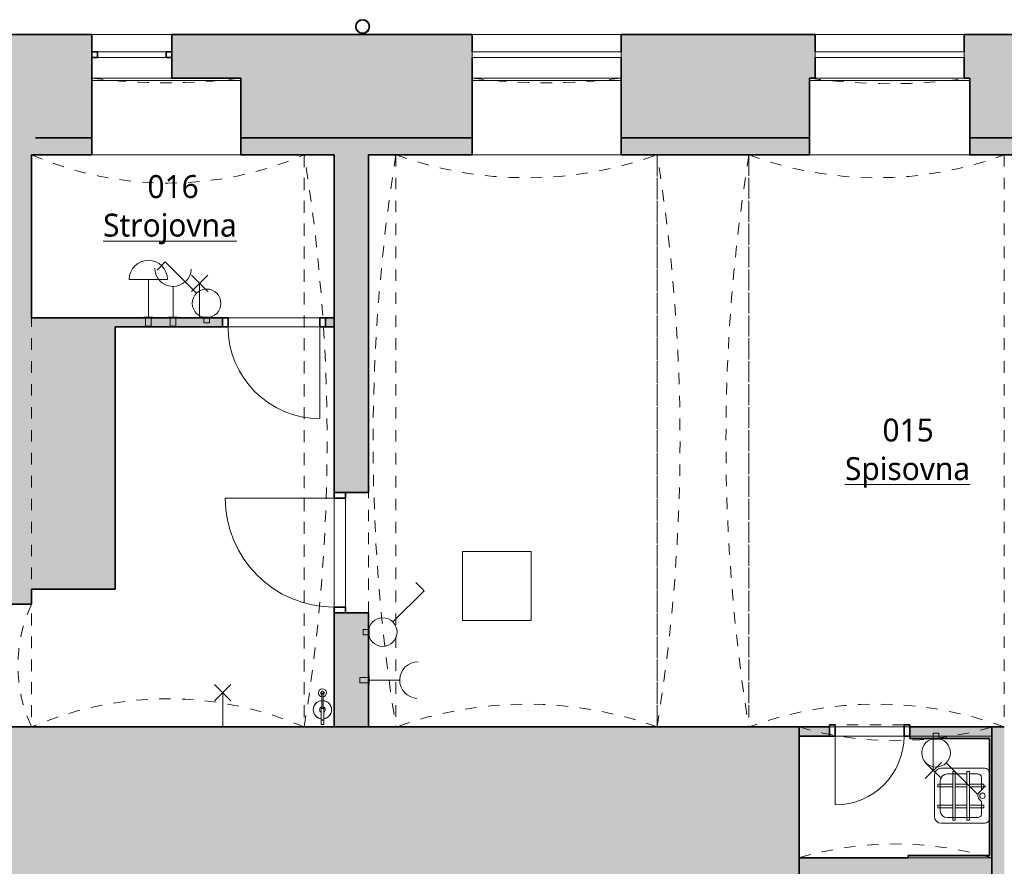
# Model space of a CAD drawing. Header units: metres. Extents: x -0.2 to 46.2, y -4.9 to 27.9.
# Tile 8 of 11: x 22.2 to 30.8, y 7.5 to 14.9. Entities that reach past the tile are written whole.
import ezdxf

# ---------------------------------------------------------------- set-up
doc = ezdxf.new("R2010")
doc.units = ezdxf.units.M
doc.linetypes.add('AV - Carkovana 2mm', pattern=[0.0027, 0.002, -0.0007])
doc.linetypes.add('AV - Cerch_ 1 tecka 4mm', pattern=[0.006, 0.004, -0.001, 0, -0.001])
doc.layers.add('AV-MISTNOSTI', color=5, linetype='Continuous', lineweight=5, true_color=0x0000ff)
doc.layers.add('AV-TEXTY', color=5, linetype='Continuous', lineweight=13, true_color=0x0000ff)
for name, color, linetype, lineweight in [('AV-SRAFY', 7, 'Continuous', 35), ('AV-STAVBA', 7, 'Continuous', 18), ('AV-VYBAVENI', 7, 'Continuous', 18)]:
    doc.layers.add(name, color=color, linetype=linetype, lineweight=lineweight)
doc.styles.add('Trebuchet MS_B', font='trebuc.ttf', dxfattribs={"height": 0.2})

# ---------------------------------------------------------------- blocks, each defined once
blk = doc.blocks.new('GM_Otvor s klenutým nadpražím - 4990x2000_3900-882755-1PP')
at = {"layer": 'AV-STAVBA', "color": 254, "linetype": 'AV - Cerch_ 1 tecka 4mm', "lineweight": 13, "true_color": 0xcccccc}
for p, q in [((-2.495, 0.4), (2.495, 0.4)), ((2.4115, -0.4), (-2.4115, -0.4))]:
    blk.add_line(p, q, dxfattribs=at)
for centre, start, end in [((0, 15.8626), 260.8339, 279.1661), ((0, -15.8626), 80.8339, 99.1661)]:
    blk.add_arc(centre, 15.6626, start, end, dxfattribs=at)
blk = doc.blocks.new('GM_Otvor s klenutým nadpražím - 4990x1950_4050-883161-1PP')
at = {"layer": 'AV-STAVBA', "color": 254, "linetype": 'AV - Cerch_ 1 tecka 4mm', "lineweight": 13, "true_color": 0xcccccc}
for p, q in [((-2.495, 0.4), (2.495, 0.4)), ((2.4115, -0.4), (-2.4115, -0.4))]:
    blk.add_line(p, q, dxfattribs=at)
for centre, start, end in [((0, 15.8626), 260.8339, 279.1661), ((0, -15.8626), 80.8339, 99.1661)]:
    blk.add_arc(centre, 15.6626, start, end, dxfattribs=at)
blk = doc.blocks.new('GM_Otvor s klenutým nadpražím - 1680x1900_1500-1650351-1PP')
at = {"layer": 'AV-STAVBA', "color": 254, "linetype": 'AV - Cerch_ 1 tecka 4mm', "lineweight": 13, "true_color": 0xcccccc}
for p, q in [((-0.84, 0.645), (0.84, 0.645)), ((0.7565, -0.495), (-0.7565, -0.495))]:
    blk.add_line(p, q, dxfattribs=at)
for centre, start, end in [((0, 3.525), 253.7398, 286.2602), ((0, -3.375), 73.7398, 106.2602)]:
    blk.add_arc(centre, 3, start, end, dxfattribs=at)
blk = doc.blocks.new('DO_1-L_Ocel_ - 950x1970_100-924910-1PP')
at = {"layer": 'AV-STAVBA', "color": 254, "true_color": 0xcccccc}
for p, q in [((0.475, 1.1), (0.475, 0.15)), ((-0.475, 0.15), (0.475, 0.15)), ((-0.475, 0.05), (0.475, 0.05))]:
    blk.add_line(p, q, dxfattribs=at)
at = {"layer": 'AV-STAVBA', "color": 254, "linetype": 'AV - Cerch_ 1 tecka 4mm', "true_color": 0xcccccc}
for p, q in [((-0.525, 0.15), (0.525, 0.15)), ((-0.475, 0.15), (0.475, 0.15)), ((-0.475, 0.05), (0.475, 0.05)), ((-0.525, -0.15), (0.525, -0.15))]:
    blk.add_line(p, q, dxfattribs=at)
at = {"layer": 'AV-STAVBA', "color": 254, "lineweight": 35, "true_color": 0xcccccc}
for p, q in [((-0.475, 0.15), (-0.525, 0.15)), ((-0.525, 0.15), (-0.525, 0.05)), ((-0.475, 0.05), (-0.475, 0.15)), ((0.525, 0.15), (0.475, 0.15)), ((0.475, 0.15), (0.475, 0.05)), ((0.525, 0.05), (0.525, 0.15)), ((-0.525, 0.05), (-0.475, 0.05)), ((0.475, 0.05), (0.525, 0.05))]:
    blk.add_line(p, q, dxfattribs=at)
at = {"layer": 'AV-STAVBA', "color": 254, "true_color": 0xcccccc}
blk.add_arc((0.475, 0.15), 0.95, 90, 180, dxfattribs=at)
blk = doc.blocks.new('DO_1-P_Ocel_ - 800x1970_80-925265-1PP')
at = {"layer": 'AV-STAVBA', "color": 254, "true_color": 0xcccccc}
for p, q in [((-0.4, 0.84), (-0.4, 0.04)), ((-0.4, 0.04), (0.4, 0.04)), ((-0.4, -0.04), (0.4, -0.04))]:
    blk.add_line(p, q, dxfattribs=at)
at = {"layer": 'AV-STAVBA', "color": 254, "linetype": 'AV - Cerch_ 1 tecka 4mm', "true_color": 0xcccccc}
for p, q in [((-0.45, 0.04), (0.45, 0.04)), ((-0.4, 0.04), (0.4, 0.04)), ((-0.45, -0.04), (0.45, -0.04)), ((-0.4, -0.04), (0.4, -0.04))]:
    blk.add_line(p, q, dxfattribs=at)
at = {"layer": 'AV-STAVBA', "color": 254, "lineweight": 35, "true_color": 0xcccccc}
for p, q in [((-0.4, 0.04), (-0.45, 0.04)), ((-0.45, 0.04), (-0.45, -0.04)), ((-0.4, -0.04), (-0.4, 0.04)), ((0.45, 0.04), (0.4, 0.04)), ((0.4, 0.04), (0.4, -0.04)), ((0.45, -0.04), (0.45, 0.04)), ((-0.45, -0.04), (-0.4, -0.04)), ((0.4, -0.04), (0.45, -0.04))]:
    blk.add_line(p, q, dxfattribs=at)
at = {"layer": 'AV-STAVBA', "color": 254, "true_color": 0xcccccc}
blk.add_arc((-0.4, 0.04), 0.8, 0, 90, dxfattribs=at)
blk = doc.blocks.new('DO_1-L_Ocel_ - 600x1970_100-925671-1PP')
at = {"layer": 'AV-STAVBA', "color": 254, "true_color": 0xcccccc}
blk.add_line((0.3, 0.64), (0.3, 0.04), dxfattribs=at)
at = {"layer": 'AV-STAVBA', "color": 254, "linetype": 'AV - Cerch_ 1 tecka 4mm', "true_color": 0xcccccc}
for p, q in [((-0.35, 0.04), (0.35, 0.04)), ((-0.3, 0.04), (0.3, 0.04)), ((-0.35, -0.04), (0.35, -0.04)), ((-0.3, -0.06), (0.3, -0.06))]:
    blk.add_line(p, q, dxfattribs=at)
at = {"layer": 'AV-STAVBA', "color": 254, "lineweight": 35, "true_color": 0xcccccc}
for p, q in [((-0.3, 0.04), (-0.35, 0.04)), ((-0.3, -0.06), (-0.3, 0.04)), ((0.35, 0.04), (0.3, 0.04)), ((0.3, 0.04), (0.3, -0.06)), ((-0.35, -0.04), (-0.35, -0.06)), ((-0.35, -0.06), (-0.3, -0.06)), ((0.3, -0.06), (0.35, -0.06)), ((0.35, -0.06), (0.35, -0.04))]:
    blk.add_line(p, q, dxfattribs=at)
at = {"layer": 'AV-STAVBA', "color": 254, "true_color": 0xcccccc}
blk.add_arc((0.3, 0.04), 0.6, 90, 180, dxfattribs=at)
blk = doc.blocks.new('WI_1-1_sklepní_s příčlemi_s klenutým nadpražím_2x šikmý parapet_ nadpraží - 1300x600-1019331-1PP')
at = {"layer": 'AV-STAVBA', "color": 254, "true_color": 0xcccccc}
for p, q in [((-0.65, 0.375), (0.65, 0.375)), ((-0.65, 0.325), (-0.65, 0.375)), ((0.65, 0.375), (0.65, 0.325)), ((0.65, 0.325), (-0.65, 0.325))]:
    blk.add_line(p, q, dxfattribs=at)
at = {"layer": 'AV-STAVBA', "color": 254, "linetype": 'AV - Carkovana 2mm', "true_color": 0xcccccc}
blk.add_arc((0, 5.0958), 5, 261.95215, 278.04785, dxfattribs=at)
blk = doc.blocks.new('WI_1-1_sklepní_s příčlemi_s klenutým nadpražím_2x šikmý parapet_ nadpraží - 1300x600-1019956-1PP')
at = {"layer": 'AV-STAVBA', "color": 254, "true_color": 0xcccccc}
for p, q in [((-0.65, 0.375), (0.65, 0.375)), ((-0.65, 0.325), (-0.65, 0.375)), ((0.65, 0.375), (0.65, 0.325)), ((0.65, 0.325), (-0.65, 0.325))]:
    blk.add_line(p, q, dxfattribs=at)
at = {"layer": 'AV-STAVBA', "color": 254, "linetype": 'AV - Carkovana 2mm', "true_color": 0xcccccc}
blk.add_arc((0, 5.1026), 5, 262.53041, 277.46959, dxfattribs=at)
blk = doc.blocks.new('GM_Otvor s klenutým nadpražím - 1070x2100_1200-1020406-1PP')
at = {"layer": 'AV-STAVBA', "color": 254, "linetype": 'AV - Cerch_ 1 tecka 4mm', "lineweight": 13, "true_color": 0xcccccc}
for p, q in [((-0.535, 0.365), (0.535, 0.365)), ((0.4515, -0.365), (-0.4515, -0.365))]:
    blk.add_line(p, q, dxfattribs=at)
for centre, start, end in [((0, 1.4976), 244.7157, 295.2843), ((0, -1.4976), 64.7157, 115.2843)]:
    blk.add_arc(centre, 1.2526, start, end, dxfattribs=at)
blk = doc.blocks.new('WI_1-1_sklepní_s příčlemi_s klenutým nadpražím_2x šikmý parapet_ nadpraží_půlené - 1300x600-1694637-1PP')
at = {"layer": 'AV-STAVBA', "color": 254, "linetype": 'AV - Carkovana 2mm', "true_color": 0xcccccc}
blk.add_arc((0, 5.1026), 5, 262.53041, 277.46959, dxfattribs=at)
blk = doc.blocks.new('GM_Void_valená klenba - GM_Void_valená klenba-1524399-1PP')
at = {"layer": 'AV-STAVBA', "color": 254, "linetype": 'AV - Cerch_ 1 tecka 4mm', "lineweight": 13, "true_color": 0xcccccc}
for p, q in [((-1.14, 2.495), (-1.14, -2.495)), ((-1.14, 2.495), (1.14, 2.495)), ((1.14, 2.495), (1.14, -2.495)), ((-1.14, -2.495), (1.14, -2.495))]:
    blk.add_line(p, q, dxfattribs=at)
for centre, start, end in [((0, 5.6451), 250.10494, 289.89506), ((0, -5.6451), 70.10494, 109.89506)]:
    blk.add_arc(centre, 3.35, start, end, dxfattribs=at)
blk = doc.blocks.new('GM_Void_valená klenba - GM_Void_valená klenba-1524400-1PP')
at = {"layer": 'AV-STAVBA', "color": 254, "linetype": 'AV - Cerch_ 1 tecka 4mm', "lineweight": 13, "true_color": 0xcccccc}
for p, q in [((-1.19, 2.495), (-1.19, -2.495)), ((-1.19, 2.495), (1.19, 2.495)), ((1.19, 2.495), (1.19, -2.495)), ((-1.19, -2.495), (1.19, -2.495))]:
    blk.add_line(p, q, dxfattribs=at)
for centre, start, end in [((0, 5.2489), 246.63004, 293.36996), ((0, -5.2489), 66.63004, 113.36996)]:
    blk.add_arc(centre, 3, start, end, dxfattribs=at)
blk = doc.blocks.new('GM_Void_valená klenba - GM_Void_valená klenba-1524418-1PP')
at = {"layer": 'AV-STAVBA', "color": 254, "linetype": 'AV - Cerch_ 1 tecka 4mm', "lineweight": 13, "true_color": 0xcccccc}
for p, q in [((-1.115, 2.495), (-1.115, -2.495)), ((-1.115, 2.495), (1.115, 2.495)), ((1.115, 2.495), (1.115, -2.495)), ((-1.115, -2.495), (1.115, -2.495))]:
    blk.add_line(p, q, dxfattribs=at)
for centre, start, end in [((0, 5.5051), 249.67456, 290.32544), ((0, -5.5051), 69.67456, 110.32544)]:
    blk.add_arc(centre, 3.21, start, end, dxfattribs=at)
blk = doc.blocks.new('GM_Dešťový svod_03 - GM_Dešťový svod_03-1503405-1PP')
at = {"layer": 'AV-STAVBA', "color": 254, "lineweight": 35, "true_color": 0xcccccc}
for radius, start, end in [(0.06, 90, 270), (0.058, 90, 270), (0.06, 270, 90), (0.058, 270, 90)]:
    blk.add_arc((25.1837, 14.8171), radius, start, end, dxfattribs=at)
blk = doc.blocks.new('Koncepční Výlevka - 480x480-1479807-1PP')
at = {"layer": 'AV-VYBAVENI', "color": 254, "true_color": 0xcccccc}
for p, q in [((-0.115, 0.05), (-0.115, 0.4302)), ((-0.055, 0.49), (0.3052, 0.49)), ((-0.005, 0.44), (0.2552, 0.44)), ((0.0209, 0.4593), (0.0436, 0.4593)), ((0.0209, 0.33), (0.0209, 0.4593)), ((0.0436, 0.4593), (0.0436, 0.33)), ((0.2043, 0.4593), (0.2271, 0.4593)), ((0.2043, 0.33), (0.2043, 0.4593)), ((0.2271, 0.4593), (0.2271, 0.33)), ((0.365, 0.43), (0.365, 0.0502)), ((-0.065, 0.11), (-0.065, 0.3801)), ((0.315, 0.3801), (0.315, 0.2064)), ((-0.0872, 0.33), (0.3365, 0.33)), ((-0.0872, 0.3087), (-0.0872, 0.33)), ((0.3365, 0.3087), (-0.0872, 0.3087)), ((0.0209, 0.2064), (0.0209, 0.3087)), ((0.0436, 0.3087), (0.0436, 0.2064)), ((0.2043, 0.2064), (0.2043, 0.3087)), ((0.2271, 0.3087), (0.2271, 0.2064)), ((0.3365, 0.33), (0.3365, 0.3087)), ((-0.0872, 0.2064), (0.3365, 0.2064)), ((-0.0872, 0.1851), (-0.0872, 0.2064)), ((0.3365, 0.1851), (-0.0872, 0.1851)), ((0.0209, 0.0601), (0.0209, 0.1851)), ((0.0436, 0.1851), (0.0436, 0.0601)), ((0.2043, 0.0601), (0.2043, 0.1851)), ((0.2271, 0.1851), (0.2271, 0.0601)), ((0.315, 0.1851), (0.315, 0.1101)), ((0.3365, 0.2064), (0.3365, 0.1851)), ((0.0752, 0.08), (0.0846, 0.0864)), ((0.1654, 0.0864), (0.1748, 0.08)), ((-0.035, 0.08), (0.0752, 0.08)), ((0.0436, 0.0601), (0.0209, 0.0601)), ((0.1748, 0.08), (0.285, 0.08)), ((0.2271, 0.0601), (0.2043, 0.0601))]:
    blk.add_line(p, q, dxfattribs=at)
blk.add_circle((0.125, 0.0707), 0.0234, dxfattribs=at)
for centre, radius, start, end in [((-0.055, 0.43), 0.06, 90, 179.80888), ((-0.005, 0.38), 0.06, 90, 179.87038), ((0.255, 0.38), 0.06, 0.09691, 89.81457), ((0.305, 0.43), 0.06, 0, 89.814), ((-0.035, 0.11), 0.03, 180, 270.07847), ((0.125, 0.0659), 0.0453, 26.82606, 153.17386), ((0.285, 0.11), 0.03, 270.00002, 0.14738), ((-0.075, 0.05), 0.04, 180, 270), ((0.325, 0.05), 0.04, 270, 0.23407)]:
    blk.add_arc(centre, radius, start, end, dxfattribs=at)
blk = doc.blocks.new('GM_Hasicí přístroj - Hasici pristroj-1546942-1PP')
at = {"layer": 'AV-STAVBA', "color": 254, "lineweight": 13, "true_color": 0xcccccc}
for p, q in [((-0.0421, 0.0036), (-0.1007, 0.0036)), ((-0.0421, 0.0111), (0.0579, 0.0111)), ((-0.0421, 0.0111), (-0.0421, -0.0139)), ((0.0579, 0.0111), (0.0605, 0.0111)), ((0.0579, 0.0111), (0.0579, -0.0139)), ((0.0605, 0.0111), (0.0979, 0.0111)), ((0.0605, 0.0111), (0.0605, -0.0139)), ((0.0979, 0.0111), (0.0979, -0.0139)), ((-0.1007, -0.0064), (-0.0421, -0.0064)), ((0.0579, -0.0139), (-0.0421, -0.0139)), ((0.0605, -0.0139), (0.0579, -0.0139)), ((0.0979, -0.0139), (0.0605, -0.0139))]:
    blk.add_line(p, q, dxfattribs=at)
at = {"layer": 'AV-STAVBA', "color": 254, "lineweight": 13, "true_color": 0xcccccc, "flags": 128}
for points in [[(-0.1007, 0.0036), (-0.1035, 0.0036), (-0.1063, 0.0036), (-0.1092, 0.0036), (-0.112, 0.0036), (-0.1149, 0.0036), (-0.1177, 0.0036), (-0.1205, 0.0036), (-0.1233, 0.0036), (-0.126, 0.0036), (-0.1288, 0.0036), (-0.1315, 0.0036), (-0.1341, 0.0036), (-0.1367, 0.0036), (-0.1393, 0.0036), (-0.1418, 0.0036), (-0.1443, 0.0036), (-0.1467, 0.0036), (-0.149, 0.0036), (-0.1513, 0.0036), (-0.1535, 0.0036), (-0.1556, 0.0036), (-0.1577, 0.0036), (-0.1596, 0.0036), (-0.1615, 0.0036), (-0.1633, 0.0036), (-0.165, 0.0036), (-0.1667, 0.0036), (-0.1682, 0.0036), (-0.1696, 0.0036), (-0.1709, 0.0036), (-0.1714, 0.0036)], [(-0.1714, -0.0064), (-0.1701, -0.0064), (-0.1687, -0.0064), (-0.1673, -0.0064), (-0.1657, -0.0064), (-0.164, -0.0064), (-0.1622, -0.0064), (-0.1604, -0.0064), (-0.1584, -0.0064), (-0.1564, -0.0064), (-0.1543, -0.0064), (-0.1522, -0.0064), (-0.1499, -0.0064), (-0.1476, -0.0064), (-0.1452, -0.0064), (-0.1428, -0.0064), (-0.1403, -0.0064), (-0.1377, -0.0064), (-0.1351, -0.0064), (-0.1325, -0.0064), (-0.1298, -0.0064), (-0.1271, -0.0064), (-0.1244, -0.0064), (-0.1216, -0.0064), (-0.1188, -0.0064), (-0.116, -0.0064), (-0.1131, -0.0064), (-0.1103, -0.0064), (-0.1074, -0.0064), (-0.1046, -0.0064), (-0.1018, -0.0064), (-0.1007, -0.0064)]]:
    blk.add_lwpolyline(points, dxfattribs=at)
at = {"layer": 'AV-STAVBA', "color": 254, "lineweight": 13, "true_color": 0xcccccc}
for centre, radius, start, end in [((-0.1772, -0.0014), 0.035, 7.23753, 180), ((-0.1764, -0.0014), 0.015, 18.64917, 180), ((-0.1764, -0.0014), 0.015, 165, 180), ((-0.1764, -0.0014), 0.015, 105, 134.93615), ((-0.1714, -0.0014), 0.005, 150, 180), ((-0.1714, -0.0014), 0.005, 90, 120), ((-0.1764, -0.0014), 0.015, 45.06385, 75), ((-0.1764, -0.0014), 0.015, 18.64917, 44.93615), ((-0.0307, -0.0014), 0.08, 90, 176.37662), ((-0.0307, -0.0014), 0.08, 159.97132, 176.42822), ((-0.0307, -0.0014), 0.08, 114.97132, 155.02868), ((-0.0307, -0.0014), 0.08, 90, 110.02868), ((-0.0307, -0.0014), 0.025, 90, 169.20034), ((-0.0307, -0.0014), 0.08, 69.97132, 90), ((-0.0307, -0.0014), 0.08, 9.18677, 90), ((-0.0307, -0.0014), 0.025, 30, 90), ((-0.0307, -0.0014), 0.08, 24.97132, 65.02868), ((-0.0307, -0.0014), 0.08, 9.05555, 20.02868), ((-0.1772, -0.0014), 0.035, 180, 351.96894), ((-0.1764, -0.0014), 0.015, 174.95011, 180), ((-0.1764, -0.0014), 0.015, 180, 185.04989), ((-0.1764, -0.0014), 0.015, 180, 224.93615), ((-0.1764, -0.0014), 0.015, 180, 341.97651), ((-0.1764, -0.0014), 0.015, 240, 270), ((-0.1714, -0.0014), 0.005, 180, 210), ((-0.1714, -0.0014), 0.005, 240, 285), ((-0.1764, -0.0014), 0.015, 330, 341.97651), ((-0.0307, -0.0014), 0.08, 183.5619, 200.02868), ((-0.0307, -0.0014), 0.08, 183.6137, 270), ((-0.0307, -0.0014), 0.08, 204.97132, 245.02868), ((-0.0307, -0.0014), 0.08, 249.97132, 270), ((-0.0307, -0.0014), 0.025, 190.79953, 270), ((-0.0307, -0.0014), 0.025, 270, 330), ((-0.0307, -0.0014), 0.08, 270, 350.81323), ((-0.0307, -0.0014), 0.08, 270, 290.02868), ((-0.0307, -0.0014), 0.08, 294.97132, 335.02868), ((-0.0307, -0.0014), 0.08, 339.97132, 350.94445)]:
    blk.add_arc(centre, radius, start, end, dxfattribs=at)
for points, knots in [([(-0.1764, -0.0014), (-0.1764, -0.0009), (-0.1762, 0.0003), (-0.1753, 0.0019), (-0.1742, 0.0028), (-0.1731, 0.0033), (-0.1725, 0.0034), (-0.1723, 0.0035)], [0, 0, 0, 0, 0.1111111, 0.2222222, 0.3333333, 0.3888889, 0.4444444, 0.4444444, 0.4444444, 0.4444444]), ([(-0.1689, -0.0058), (-0.1692, -0.0059), (-0.1697, -0.0062), (-0.1705, -0.0064), (-0.1714, -0.0065), (-0.1723, -0.0064), (-0.1731, -0.0062), (-0.1742, -0.0057), (-0.1753, -0.0047), (-0.1762, -0.0032), (-0.1764, -0.002), (-0.1764, -0.0014)], [0.3333333, 0.3333333, 0.3333333, 0.3333333, 0.3888889, 0.4444444, 0.5, 0.5555556, 0.6111111, 0.6666667, 0.7777778, 0.8888889, 1, 1, 1, 1])]:
    blk.add_open_spline(points, degree=3, knots=knots, dxfattribs=at)
for points in [[(-0.1004, -0.0014), (-0.1004, -0.0009), (-0.1004, 0.0003), (-0.1005, 0.0018), (-0.1005, 0.003), (-0.1006, 0.0034), (-0.1006, 0.0035)], [(-0.1006, -0.0064), (-0.1006, -0.0063), (-0.1005, -0.0059), (-0.1005, -0.0047), (-0.1004, -0.0032), (-0.1004, -0.002), (-0.1004, -0.0014)]]:
    blk.add_open_spline(points, degree=3, dxfattribs=at)
blk = doc.blocks.new('D0089 - 1514 - OÚPSŘ_Benešova_rvt-1-1PP')
at = {"layer": 'AV-SRAFY', "lineweight": 5, "true_color": 0xcccccc}
h = blk.add_hatch(color=254, dxfattribs=at)
h.paths.add_polyline_path([(32.1098, 13.6982), (32.1098, 13.8482), (30.4848, 13.8482), (30.4848, 13.6982), (31.4944, 13.6982)])
h.paths.add_polyline_path([(33.5098, 13.6982), (34.3848, 13.6982), (34.3848, 13.8482), (33.5098, 13.8482)])
h.paths.add_polyline_path([(36.8448, 13.6982), (36.8448, 13.8482), (35.7848, 13.8482), (35.7848, 13.6982), (36.6248, 13.6982)])
h.paths.add_polyline_path([(22.2948, 13.6982), (22.8198, 13.6982), (22.8198, 13.8482), (22.3279, 13.8482), (22.3279, 14.7482), (17.1148, 14.7482), (17.1148, 13.6982), (22.186, 13.6982)])
h.paths.add_polyline_path([(29.0848, 13.6982), (29.0848, 13.8482), (27.4398, 13.8482), (27.4398, 13.6982), (27.4548, 13.6982)])
h.paths.add_polyline_path([(26.1398, 13.6982), (26.1398, 13.8482), (24.1198, 13.8482), (24.1198, 13.6982), (25.4349, 13.6982)])
h = blk.add_hatch(color=254, dxfattribs=at)
h.paths.add_polyline_path([(38.9148, 13.8482), (38.9148, 14.7482), (38.064, 14.7482), (38.0291, 14.6045), (37.9621, 14.7482), (37.8628, 14.7471), (37.8497, 14.6933), (37.4198, 14.4928), (37.4198, 14.7471), (35.7348, 14.7482), (35.7348, 14.3682), (35.7848, 14.3682), (35.7848, 13.8482), (38.0763, 13.8482)])
h.paths.add_polyline_path([(34.3848, 13.8482), (34.3848, 14.3682), (34.4348, 14.3682), (34.4348, 14.7482), (33.4598, 14.7482), (33.4598, 14.3682), (33.5098, 14.3682), (33.5098, 13.8482)])
h.paths.add_polyline_path([(30.4848, 13.8482), (32.1098, 13.8482), (32.1098, 14.3682), (32.1598, 14.3682), (32.1598, 14.7482), (30.4348, 14.7482), (30.4348, 14.3682), (30.4848, 14.3682)])
h.paths.add_polyline_path([(29.0848, 13.8482), (29.0848, 14.3682), (29.1348, 14.3682), (29.1348, 14.7482), (27.4398, 14.7482), (27.4398, 13.8482), (27.4548, 13.8482)])
h.paths.add_polyline_path([(26.1398, 13.8482), (26.1398, 14.7482), (23.5198, 14.7482), (23.5198, 14.3682), (24.1198, 14.3682), (24.1198, 13.8482), (25.4349, 13.8482)])
h.paths.add_polyline_path([(22.8198, 13.8482), (22.8198, 14.7482), (22.3279, 14.7482), (22.3279, 13.8482)])
at = {"layer": 'AV-SRAFY', "lineweight": 18, "true_color": 0xcccccc}
for points in [[(21.5648, 9.7782), (22.2948, 9.7782), (22.2948, 13.6982), (21.5648, 13.6982), (21.5648, 10.328)], [(22.2948, 9.9112), (23.0248, 9.9112), (23.0248, 12.2782), (22.2948, 12.2782), (22.2948, 10.328)], [(30.6548, 8.6082), (30.6548, 8.6282), (29.9598, 8.6282), (29.9598, 8.6082)], [(30.6748, 7.5682), (30.6748, 8.6282), (30.6548, 8.6282), (30.6548, 7.5682)], [(28.9948, 7.4182), (30.6748, 7.4182), (30.6748, 7.5682), (28.9948, 7.5682), (28.9948, 7.4398)], [(29.9448, 7.5682), (30.6548, 7.5682), (30.6548, 7.5882), (29.9448, 7.5882)]]:
    blk.add_hatch(color=254, dxfattribs=at).paths.add_polyline_path(points)
at = {"layer": 'AV-SRAFY', "lineweight": 5, "true_color": 0xcccccc}
h = blk.add_hatch(color=254, dxfattribs=at)
h.paths.add_polyline_path([(25.2348, 8.7082), (25.2348, 9.7032), (24.9348, 9.7032), (24.9348, 8.7082)])
h.paths.add_polyline_path([(25.2348, 10.7532), (25.2348, 13.6982), (24.9348, 13.6982), (24.9348, 10.7532)])
at = {"layer": 'AV-SRAFY', "lineweight": 18, "true_color": 0xcccccc}
h = blk.add_hatch(color=254, dxfattribs=at)
h.paths.add_polyline_path([(24.9348, 12.1982), (24.9348, 12.2782), (24.8598, 12.2782), (24.8598, 12.1982)])
h.paths.add_polyline_path([(23.4151, 12.1982), (23.9598, 12.1982), (23.9598, 12.2782), (23.0248, 12.2782), (23.0248, 12.1982)])
h = blk.add_hatch(color=254, dxfattribs=at)
h.paths.add_polyline_path([(36.8448, 7.4182), (36.8448, 8.7082), (34.3848, 8.7082), (34.3848, 7.4182), (35.534, 7.4182)])
h.paths.add_polyline_path([(28.9948, 7.4182), (28.9948, 8.7082), (28.5548, 8.7082), (28.5548, 7.4182)])
h.paths.add_polyline_path([(27.7548, 7.4182), (27.7548, 8.7082), (25.4748, 8.7082), (25.4748, 7.4182), (27.4548, 7.4182)])
h.paths.add_polyline_path([(17.9148, 7.4182), (24.6748, 7.4182), (24.6748, 8.7082), (17.9148, 8.7082), (17.9148, 7.4398)])
h.paths.add_polyline_path([(30.7848, 7.4182), (30.7848, 8.7082), (30.6748, 8.7082), (30.6748, 7.4182)])
h.paths.add_polyline_path([(31.5848, 7.4182), (31.9548, 7.4182), (31.9548, 8.7082), (31.5848, 8.7082), (31.5848, 7.4398)])
h.paths.add_polyline_path([(33.4148, 7.4182), (33.5848, 7.4182), (33.5848, 8.7082), (33.4148, 8.7082), (33.4148, 7.4398)])
at = {"layer": 'AV-SRAFY', "lineweight": 5, "true_color": 0xcccccc}
for points in [[(24.6748, 7.4182), (25.4748, 7.4182), (25.4748, 8.7082), (24.6748, 8.7082), (24.6748, 7.4398)], [(28.5548, 7.4182), (28.5548, 8.7082), (27.7548, 8.7082), (27.7548, 7.4182)]]:
    blk.add_hatch(color=254, dxfattribs=at).paths.add_polyline_path(points)
at = {"layer": 'AV-SRAFY', "lineweight": 18, "true_color": 0xcccccc}
h = blk.add_hatch(color=254, dxfattribs=at)
h.paths.add_polyline_path([(30.6748, 8.6282), (30.6748, 8.7082), (29.9598, 8.7082), (29.9598, 8.6282), (30.6548, 8.6282)])
h.paths.add_polyline_path([(28.9948, 8.6282), (29.2598, 8.6282), (29.2598, 8.7082), (28.9948, 8.7082)])
at = {"layer": 'AV-STAVBA', "color": 254, "lineweight": 35, "true_color": 0xcccccc}
for p, q in [((17.1148, 14.7482), (22.3279, 14.7482)), ((22.8198, 14.7482), (22.3279, 14.7482)), ((22.8198, 14.7482), (22.8198, 13.8482)), ((26.1398, 14.7482), (23.5198, 14.7482)), ((23.5198, 14.7482), (23.5198, 14.3682)), ((26.1398, 14.7482), (26.1398, 14.5982)), ((29.1348, 14.7482), (27.4398, 14.7482)), ((27.4398, 14.7482), (27.4398, 14.5982)), ((29.1348, 14.7482), (29.1348, 14.5982)), ((30.4348, 14.7482), (32.1598, 14.7482)), ((30.4348, 14.7482), (30.4348, 14.5982)), ((22.8198, 14.5982), (22.8698, 14.5982)), ((22.8198, 14.5482), (22.8198, 14.5982)), ((22.8198, 14.5482), (22.8698, 14.5482)), ((22.8698, 14.5482), (22.8698, 14.5982)), ((23.5198, 14.5982), (23.4698, 14.5982)), ((23.4698, 14.5482), (23.4698, 14.5982)), ((23.5198, 14.5482), (23.4698, 14.5482)), ((23.5198, 14.5482), (23.5198, 14.5982)), ((26.1398, 14.5482), (26.1398, 13.8482)), ((27.4398, 14.5482), (27.4398, 13.8482)), ((29.1348, 14.5482), (29.1348, 14.3682)), ((30.4348, 14.5482), (30.4348, 14.3682)), ((23.5198, 14.3682), (24.1198, 14.3682)), ((24.1198, 14.3682), (24.1198, 13.8482)), ((29.1348, 14.3682), (29.0848, 14.3682)), ((29.0848, 13.8482), (29.0848, 14.3682)), ((30.4348, 14.3682), (30.4848, 14.3682)), ((30.4848, 14.3682), (30.4848, 13.8482)), ((22.8198, 13.8482), (22.3279, 13.8482)), ((22.8198, 13.6982), (22.8198, 13.8482)), ((24.1198, 13.6982), (24.1198, 13.8482)), ((26.1398, 13.8482), (24.1198, 13.8482)), ((26.1398, 13.6982), (26.1398, 13.8482)), ((27.4398, 13.6982), (27.4398, 13.8482)), ((29.0848, 13.8482), (27.4398, 13.8482)), ((29.0848, 13.6982), (29.0848, 13.8482)), ((30.4848, 13.6982), (30.4848, 13.8482)), ((30.4848, 13.8482), (32.1098, 13.8482)), ((22.8198, 13.6982), (22.2948, 13.6982)), ((22.2948, 12.2782), (22.2948, 13.6982)), ((24.9348, 13.6982), (24.1198, 13.6982)), ((24.9348, 13.6982), (24.9348, 10.7532)), ((26.1398, 13.6982), (25.2348, 13.6982)), ((25.2348, 10.7532), (25.2348, 13.6982)), ((29.0848, 13.6982), (27.4398, 13.6982)), ((32.1098, 13.6982), (30.4848, 13.6982)), ((23.0248, 12.2782), (22.2948, 12.2782)), ((23.9598, 12.2782), (23.0248, 12.2782)), ((23.9598, 12.1982), (23.9598, 12.2782)), ((24.9348, 12.2782), (24.8598, 12.2782)), ((24.8598, 12.2782), (24.8598, 12.1982)), ((24.9348, 12.1982), (24.9348, 12.2782)), ((23.0248, 12.1982), (23.9598, 12.1982)), ((23.0248, 9.9112), (23.0248, 12.1982)), ((24.8598, 12.1982), (24.9348, 12.1982)), ((25.2348, 10.7532), (24.9348, 10.7532)), ((22.2948, 9.7782), (22.2948, 9.9112)), ((22.2948, 9.9112), (23.0248, 9.9112)), ((21.5648, 9.7782), (22.2948, 9.7782)), ((25.2348, 9.7032), (24.9348, 9.7032)), ((24.9348, 8.7082), (24.9348, 9.7032)), ((25.2348, 8.7082), (25.2348, 9.7032)), ((24.6748, 8.7082), (17.9148, 8.7082)), ((25.4748, 8.7082), (24.6748, 8.7082)), ((25.2348, 8.7082), (24.9348, 8.7082)), ((27.7548, 8.7082), (25.4748, 8.7082)), ((28.5548, 8.7082), (27.7548, 8.7082)), ((28.9948, 8.7082), (28.5548, 8.7082)), ((28.9948, 7.4182), (28.9948, 8.7082)), ((29.2598, 8.7082), (28.9948, 8.7082)), ((28.9948, 8.7082), (28.9948, 8.6282)), ((29.2598, 8.6282), (29.2598, 8.7082)), ((30.6748, 8.7082), (29.9598, 8.7082)), ((29.9598, 8.7082), (29.9598, 8.6282)), ((30.7848, 8.7082), (30.6748, 8.7082)), ((30.6748, 8.7082), (30.6748, 7.4182)), ((30.6748, 8.6282), (30.6748, 8.7082)), ((28.9948, 8.6282), (29.2598, 8.6282)), ((29.9598, 8.6282), (29.9598, 8.6082)), ((29.9598, 8.6082), (30.6548, 8.6082)), ((30.6548, 8.6082), (30.6548, 7.5882)), ((30.6748, 7.5682), (30.6748, 8.6282)), ((29.9448, 7.5682), (28.9948, 7.5682)), ((28.9948, 7.5682), (28.9948, 7.4182)), ((30.6548, 7.5882), (29.9448, 7.5882)), ((29.9448, 7.5882), (29.9448, 7.5682)), ((30.6748, 7.4182), (30.6748, 7.5682))]:
    blk.add_line(p, q, dxfattribs=at)
at = {"layer": 'AV-STAVBA', "color": 254, "true_color": 0xcccccc}
for p, q in [((22.8198, 14.7482), (23.5198, 14.7482)), ((26.1398, 14.7482), (27.4398, 14.7482)), ((29.1348, 14.7482), (30.4348, 14.7482)), ((22.8698, 14.5982), (23.4698, 14.5982)), ((23.4698, 14.5482), (22.8698, 14.5482)), ((22.8198, 14.3682), (23.5198, 14.3682)), ((26.1398, 14.3682), (27.4398, 14.3682)), ((29.1348, 14.3682), (30.4348, 14.3682)), ((22.8198, 14.3482), (24.1198, 14.3482)), ((26.1398, 14.3482), (27.4398, 14.3482)), ((29.0848, 14.3482), (30.4848, 14.3482)), ((24.1198, 13.6982), (22.8198, 13.6982)), ((27.4398, 13.6982), (26.1398, 13.6982)), ((30.4848, 13.6982), (29.0848, 13.6982)), ((24.0098, 12.2782), (24.8098, 12.2782)), ((24.8098, 12.1982), (24.0098, 12.1982)), ((25.2348, 10.7532), (25.2348, 10.7432)), ((24.9348, 9.7532), (24.9348, 10.7032)), ((26.0548, 9.6382), (26.0548, 10.2382)), ((26.0548, 10.2382), (26.6548, 10.2382)), ((26.6548, 10.2382), (26.6548, 9.6382)), ((25.2348, 9.7132), (25.2348, 9.7032)), ((26.6548, 9.6382), (26.0548, 9.6382)), ((29.3098, 8.7082), (29.9098, 8.7082)), ((29.9098, 8.6282), (29.3098, 8.6282)), ((29.9598, 8.6282), (30.6548, 8.6282)), ((30.6548, 8.6282), (29.9598, 8.6282)), ((30.6748, 8.6282), (30.6548, 8.6282)), ((30.6548, 7.5682), (29.9448, 7.5682)), ((29.9448, 7.5682), (30.6548, 7.5682)), ((30.6548, 7.5682), (30.6748, 7.5682))]:
    blk.add_line(p, q, dxfattribs=at)
at = {"layer": 'AV-STAVBA', "color": 254, "lineweight": 18, "true_color": 0xcccccc}
for name, p in [('GM_Dešťový svod_03 - GM_Dešťový svod_03-1503405-1PP', (0, 0)), ('WI_1-1_sklepní_s příčlemi_s klenutým nadpražím_2x šikmý parapet_ nadpraží - 1300x600-1019956-1PP', (26.7898, 14.2232)), ('WI_1-1_sklepní_s příčlemi_s klenutým nadpražím_2x šikmý parapet_ nadpraží - 1300x600-1019331-1PP', (29.7848, 14.2232)), ('WI_1-1_sklepní_s příčlemi_s klenutým nadpražím_2x šikmý parapet_ nadpraží_půlené - 1300x600-1694637-1PP', (23.4698, 14.2232)), ('GM_Void_valená klenba - GM_Void_valená klenba-1524400-1PP', (23.4848, 11.2032)), ('GM_Void_valená klenba - GM_Void_valená klenba-1524399-1PP', (26.6148, 11.2032)), ('GM_Void_valená klenba - GM_Void_valená klenba-1524418-1PP', (29.6698, 11.2032)), ('GM_Otvor s klenutým nadpražím - 1680x1900_1500-1650351-1PP', (29.8348, 8.0632))]:
    blk.add_blockref(name, p, dxfattribs=at)
for name, p, rotation in [('GM_Otvor s klenutým nadpražím - 4990x2000_3900-882755-1PP', (25.0748, 11.2032), 269.9999999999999), ('GM_Otvor s klenutým nadpražím - 4990x1950_4050-883161-1PP', (28.1548, 11.2032), 89.99999999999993), ('DO_1-P_Ocel_ - 800x1970_80-925265-1PP', (24.4098, 12.2382), 180), ('DO_1-L_Ocel_ - 950x1970_100-924910-1PP', (25.0848, 10.2282), 89.9999999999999), ('GM_Otvor s klenutým nadpražím - 1070x2100_1200-1020406-1PP', (21.9298, 9.2432), 89.9999999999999), ('GM_Hasicí přístroj - Hasici pristroj-1546942-1PP', (24.8348, 8.8282), 269.9999999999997), ('DO_1-L_Ocel_ - 600x1970_100-925671-1PP', (29.6098, 8.6682), 180)]:
    blk.add_blockref(name, p, dxfattribs=dict(at, rotation=rotation))
at = {"layer": 'AV-VYBAVENI', "color": 254, "lineweight": 18, "true_color": 0xcccccc, "rotation": 90}
blk.add_blockref('Koncepční Výlevka - 480x480-1479807-1PP', (30.6648, 7.9832), dxfattribs=at)
blk = doc.blocks.new('EF_Vypínač - Jednoklapka-835338-1PP')
at = {"layer": 'AV-STAVBA'}
for p, q in [((5.2998, 19.0011), (5.2998, 19.0811)), ((5.2998, 19.0811), (5.3048, 19.0811)), ((5.3048, 19.0811), (5.3048, 19.0011)), ((5.2998, 19.0711), (5.2998, 19.0111)), ((5.2998, 19.0111), (5.2998, 19.0711)), ((5.3048, 19.0011), (5.2998, 19.0011)), ((5.3048, 19.0651), (5.3498, 19.0651)), ((5.3498, 19.0171), (5.3048, 19.0171)), ((5.3498, 19.0651), (5.3498, 19.0171))]:
    blk.add_line(p, q, dxfattribs=at)
blk = doc.blocks.new('EF_Zásuvka - Jednozásuvka-V3-1PP')
at = {"layer": 'AV-STAVBA'}
for p, q in [((17.8398, 6.1936), (17.9148, 6.1936)), ((17.8398, 6.1456), (17.8398, 6.1936)), ((17.9148, 6.2096), (17.9198, 6.2096)), ((17.9148, 6.1296), (17.9148, 6.2096)), ((17.9198, 6.2096), (17.9198, 6.1296)), ((17.9198, 6.1996), (17.9198, 6.1396)), ((17.9198, 6.1396), (17.9198, 6.1996)), ((17.9198, 6.1996), (17.9198, 6.1396)), ((17.9198, 6.1446), (17.9198, 6.1946)), ((17.9198, 6.1516), (17.9198, 6.1896)), ((17.9198, 6.1516), (17.9198, 6.1896)), ((17.9148, 6.1456), (17.8398, 6.1456)), ((17.9198, 6.1296), (17.9148, 6.1296)), ((17.9198, 6.1821), (17.9198, 6.1784)), ((17.9198, 6.1821), (17.9198, 6.1784)), ((17.9198, 6.1684), (17.9198, 6.1721)), ((17.9198, 6.1684), (17.9198, 6.1721)), ((17.9198, 6.1584), (17.9198, 6.1621)), ((17.9198, 6.1584), (17.9198, 6.1621))]:
    blk.add_line(p, q, dxfattribs=at)
blk = doc.blocks.new('LF_kulový vrchlík - 80_200-890111-1PP')
at = {"layer": 'AV-STAVBA', "color": 5, "true_color": 0x0000ff}
for p, q in [((5.0755, 26.5987), (4.9341, 26.4572)), ((5.0755, 26.4572), (4.9341, 26.5987)), ((5.3032, 26.5279), (5.0048, 26.5279))]:
    blk.add_line(p, q, dxfattribs=at)
blk = doc.blocks.new('EF_Total stop - Hl_vypínač-909230-1PP')
at = {"layer": 'AV-STAVBA'}
for p, q in [((23.2739, 12.2832), (23.3539, 12.2832)), ((23.2739, 12.2782), (23.2739, 12.2832)), ((23.3539, 12.2782), (23.2739, 12.2782)), ((23.3439, 12.2832), (23.2839, 12.2832)), ((23.2839, 12.2832), (23.3439, 12.2832)), ((23.3379, 12.2832), (23.2899, 12.2832)), ((23.2899, 12.2032), (23.2899, 12.2782)), ((23.3379, 12.2782), (23.3379, 12.2032)), ((23.3539, 12.2832), (23.3539, 12.2782)), ((23.3379, 12.2032), (23.2899, 12.2032))]:
    blk.add_line(p, q, dxfattribs=at)

msp = doc.modelspace()

# ---------------------------------------------------------------- linework, layer by layer
at = {"layer": 'AV-TEXTY', "lineweight": 5}
for p, q in [((23.4614, 12.7642), (23.3895, 12.6923)), ((23.7341, 12.4916), (23.4614, 12.7642)), ((23.4806, 12.6115), (23.1473, 12.6115)), ((23.3139, 12.2782), (23.3139, 12.6115)), ((23.5292, 12.5514), (23.5292, 12.2782)), ((23.7341, 12.4916), (23.7044, 12.5213)), ((25.4482, 9.6243), (25.7208, 9.8969)), ((25.7208, 9.8969), (25.6489, 9.9689)), ((25.4482, 9.6243), (25.4779, 9.654)), ((25.508, 9.1166), (25.2348, 9.1166)), ((30.2772, 8.3948), (30.3069, 8.3651)), ((30.2772, 8.3948), (30.5499, 8.1222)), ((30.5499, 8.1222), (30.6218, 8.1941))]:
    msp.add_line(p, q, dxfattribs=at)
for centre in [(23.8225, 12.4032), (25.3598, 9.5359), (30.1889, 8.4832)]:
    msp.add_circle(centre, 0.125, dxfattribs=at)
for centre, radius, start, end in [((23.3139, 12.6115), 0.1667, 0, 180), ((23.5292, 12.7114), 0.16, 180, 356.41054), ((25.668, 9.1166), 0.16, 90, 266.41054)]:
    msp.add_arc(centre, radius, start, end, dxfattribs=at)

# ---------------------------------------------------------------- block references
at = {"lineweight": 5}
msp.add_blockref('D0089 - 1514 - OÚPSŘ_Benešova_rvt-1-1PP', (0, 0), dxfattribs=at)
at = {"layer": 'AV-STAVBA', "color": 5, "true_color": 0x0000ff}
for p, rotation in [((-2.7662, 17.583), 270.0000000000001), ((-2.5647, 14.013), 270.0000000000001), ((56.6928, 3.3234), 90.0000000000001)]:
    msp.add_blockref('LF_kulový vrchlík - 80_200-890111-1PP', p, dxfattribs=dict(at, rotation=rotation))
at = {"layer": 'AV-STAVBA'}
for name, p in [('EF_Total stop - Hl_vypínač-909230-1PP', (0, 0)), ('EF_Zásuvka - Jednozásuvka-V3-1PP', (7.32, 2.947))]:
    msp.add_blockref(name, p, dxfattribs=at)
for name, p, rotation in [('EF_Zásuvka - Jednozásuvka-V3-1PP', (29.6988, -5.6366), 89.9999999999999), ('EF_Vypínač - Jednoklapka-835338-1PP', (4.7813, 17.583), 270.0000000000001), ('EF_Vypínač - Jednoklapka-835338-1PP', (30.5396, 28.577), 180), ('EF_Vypínač - Jednoklapka-835338-1PP', (49.23, 3.3034), 90.00000000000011)]:
    msp.add_blockref(name, p, dxfattribs=dict(at, rotation=rotation))

# ---------------------------------------------------------------- texts
at = {"layer": 'AV-MISTNOSTI', "char_height": 0.2, "attachment_point": 1, "style": 'Trebuchet MS_B'}
for s, insert, width in [('016', (23.3061, 13.5217), 0.601266), ('\\LStrojovna', (22.9191, 13.1854), 1.53924), ('015', (29.7218, 11.3981), 0.601266), ('\\LSpisovna', (29.3943, 11.0618), 1.394936)]:
    msp.add_mtext(s, dxfattribs=dict(at, insert=insert, width=width))

doc.saveas('drawing.dxf')
